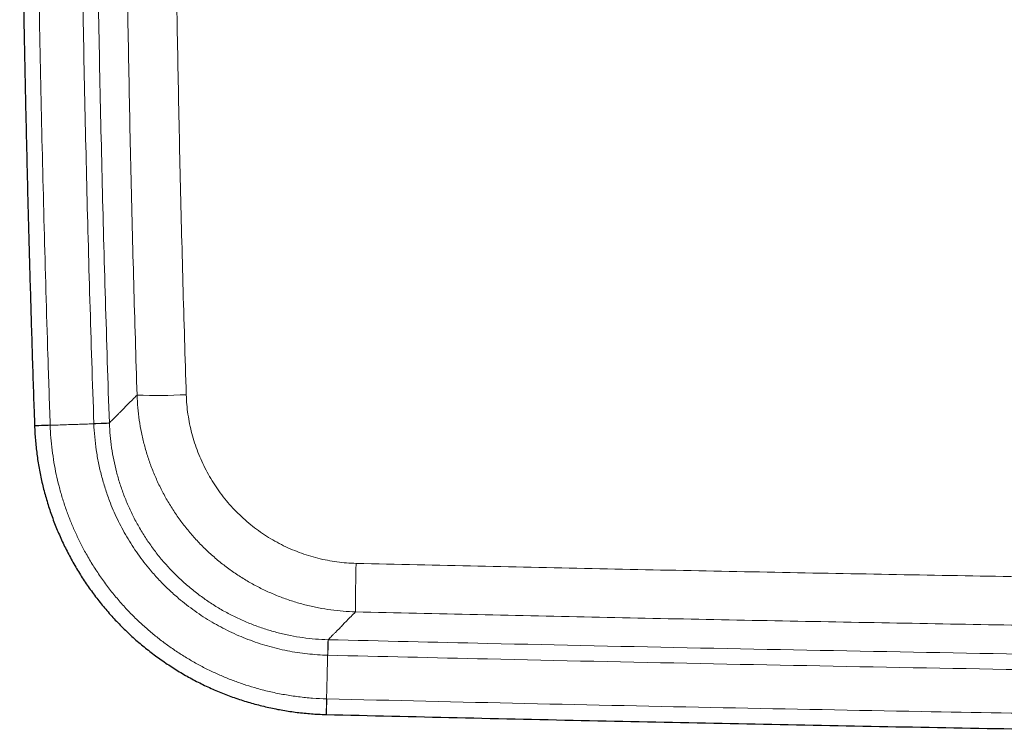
# Model space of a CAD drawing. Header units: millimetres. Extents: x 8 to 984, y 12 to 973.
# Tile 2 of 256: x 267 to 307, y 86 to 114. Entities that reach past the tile are written whole.
import ezdxf

# ---------------------------------------------------------------- set-up
doc = ezdxf.new("R2010")
doc.units = ezdxf.units.MM

msp = doc.modelspace()

# ---------------------------------------------------------------- linework, layer by layer
at = {"color": 7, "linetype": 'Continuous', "lineweight": 30}
for p, q in [((267.678, 98.027), (267.678, 98.016)), ((279.368, 86.447), (279.378, 86.447))]:
    msp.add_line(p, q, dxfattribs=at)
at = {"color": 252, "linetype": 'Continuous', "lineweight": 0}
for p, q in [((270.676, 98.121), (270.675, 98.131)), ((279.451, 89.446), (279.442, 89.446))]:
    msp.add_line(p, q, dxfattribs=at)
at = {"color": 252, "linetype": 'Continuous', "lineweight": 0, "flags": 128}
for points in [[(268.304, 98.049), (268.229, 98.046), (268.156, 98.043), (268.085, 98.041), (268.019, 98.039), (267.957, 98.037), (267.9, 98.035), (267.849, 98.033), (267.803, 98.031), (267.764, 98.03), (267.732, 98.029), (267.707, 98.028), (267.69, 98.027), (267.68, 98.027), (267.677, 98.027)], [(268.305, 98.039), (268.229, 98.036), (268.156, 98.033), (268.086, 98.031), (268.019, 98.028), (267.957, 98.026), (267.901, 98.024), (267.849, 98.022), (267.804, 98.021), (267.765, 98.019), (267.733, 98.018), (267.708, 98.017), (267.69, 98.017), (267.68, 98.016), (267.677, 98.016)], [(270.675, 98.131), (270.67, 98.131), (270.656, 98.13), (270.634, 98.129), (270.604, 98.128), (270.566, 98.127), (270.521, 98.126), (270.47, 98.124), (270.412, 98.122), (270.349, 98.12), (270.281, 98.117), (270.208, 98.115), (270.132, 98.112), (270.054, 98.109)], [(270.676, 98.121), (270.67, 98.121), (270.656, 98.121), (270.634, 98.12), (270.604, 98.119), (270.566, 98.117), (270.522, 98.116), (270.47, 98.114), (270.412, 98.112), (270.349, 98.109), (270.281, 98.107), (270.208, 98.104), (270.133, 98.102), (270.054, 98.099)], [(279.442, 89.446), (279.441, 89.44), (279.441, 89.426), (279.441, 89.404), (279.44, 89.374), (279.439, 89.337), (279.438, 89.292), (279.436, 89.24), (279.435, 89.183), (279.433, 89.119), (279.431, 89.051), (279.43, 88.978), (279.428, 88.903), (279.426, 88.824)], [(279.451, 89.446), (279.451, 89.44), (279.451, 89.426), (279.45, 89.404), (279.449, 89.374), (279.449, 89.336), (279.447, 89.292), (279.446, 89.24), (279.445, 89.182), (279.443, 89.119), (279.442, 89.051), (279.44, 88.978), (279.438, 88.902), (279.436, 88.824)], [(279.383, 87.074), (279.382, 86.998), (279.38, 86.925), (279.378, 86.855), (279.376, 86.789), (279.375, 86.727), (279.373, 86.67), (279.372, 86.618), (279.371, 86.573), (279.37, 86.534), (279.369, 86.502), (279.368, 86.477), (279.368, 86.459), (279.368, 86.449), (279.368, 86.447)], [(279.393, 87.074), (279.392, 86.998), (279.39, 86.925), (279.388, 86.855), (279.386, 86.788), (279.385, 86.727), (279.384, 86.67), (279.382, 86.618), (279.381, 86.573), (279.38, 86.534), (279.38, 86.502), (279.379, 86.477), (279.379, 86.459), (279.378, 86.449), (279.378, 86.446)]]:
    msp.add_lwpolyline(points, dxfattribs=at)
at = {"color": 252, "linetype": 'Continuous', "lineweight": 0}
for centre, radius, start, end in [((272.595, 121.609), 22.375, 267.926, 272.9775), ((336.67, 90.782), 56.127, 178.2418, 180.2257)]:
    msp.add_arc(centre, radius, start, end, dxfattribs=at)
at = {"color": 7, "linetype": 'Continuous', "lineweight": 30}
for points, knots in [([(267.699, 167.664), (267.691, 167.448), (267.652, 166.359), (267.588, 164.395), (267.507, 161.772), (267.434, 159.147), (267.368, 156.521), (267.308, 153.895), (267.255, 151.268), (267.21, 148.642), (267.171, 146.015), (267.139, 143.389), (267.114, 140.762), (267.096, 138.136), (267.085, 135.509), (267.08, 132.882), (267.083, 130.255), (267.092, 127.629), (267.109, 125.002), (267.132, 122.375), (267.162, 119.749), (267.199, 117.123), (267.243, 114.496), (267.294, 111.87), (267.352, 109.244), (267.416, 106.618), (267.488, 103.992), (267.566, 101.368), (267.63, 99.379), (267.669, 98.266), (267.678, 98.027)], [0, 0, 0, 0, 0.009283, 0.046945, 0.084632, 0.122336, 0.160052, 0.197769, 0.235481, 0.273194, 0.310907, 0.34862, 0.386333, 0.424047, 0.46176, 0.499473, 0.537186, 0.574897, 0.61261, 0.650323, 0.688035, 0.725747, 0.763459, 0.801171, 0.838883, 0.876596, 0.914309, 0.952023, 0.989686, 1, 1, 1, 1]), ([(267.677, 98.016), (267.681, 97.927), (267.689, 97.741), (267.709, 97.46), (267.736, 97.173), (267.77, 96.887), (267.811, 96.602), (267.858, 96.317), (267.913, 96.034), (267.974, 95.754), (268.041, 95.475), (268.115, 95.198), (268.196, 94.922), (268.284, 94.649), (268.378, 94.377), (268.478, 94.108), (268.585, 93.841), (268.699, 93.578), (268.819, 93.316), (268.945, 93.057), (269.078, 92.8), (269.217, 92.546), (269.362, 92.296), (269.512, 92.05), (269.668, 91.809), (269.829, 91.572), (269.996, 91.339), (270.168, 91.11), (270.346, 90.885), (270.53, 90.664), (270.72, 90.447), (270.914, 90.234), (271.114, 90.026), (271.319, 89.823), (271.528, 89.625), (271.742, 89.432), (271.96, 89.245), (272.182, 89.063), (272.408, 88.887), (272.639, 88.716), (272.874, 88.551), (273.113, 88.391), (273.356, 88.236), (273.603, 88.087), (273.853, 87.945), (274.106, 87.808), (274.363, 87.678), (274.621, 87.554), (274.883, 87.437), (275.147, 87.326), (275.414, 87.221), (275.684, 87.123), (275.958, 87.03), (276.234, 86.944), (276.512, 86.865), (276.792, 86.792), (277.072, 86.726), (277.353, 86.667), (277.635, 86.615), (277.917, 86.57), (278.201, 86.532), (278.488, 86.5), (278.774, 86.475), (279.061, 86.457), (279.259, 86.448), (279.361, 86.447), (279.368, 86.447)], [0, 0, 0, 0, 0.014815, 0.030691, 0.046657, 0.062539, 0.07843, 0.094366, 0.110288, 0.126131, 0.141893, 0.157748, 0.173592, 0.189439, 0.205298, 0.221211, 0.237005, 0.252831, 0.268716, 0.284645, 0.3006, 0.316565, 0.332517, 0.348439, 0.364315, 0.380128, 0.395863, 0.411672, 0.427532, 0.443417, 0.459318, 0.475231, 0.491149, 0.507062, 0.522964, 0.538849, 0.554711, 0.570541, 0.586335, 0.602168, 0.618032, 0.633919, 0.64982, 0.665726, 0.681624, 0.697506, 0.713362, 0.729183, 0.744988, 0.760752, 0.776592, 0.79249, 0.80843, 0.824393, 0.84036, 0.856308, 0.872218, 0.888074, 0.903853, 0.919576, 0.935456, 0.951339, 0.967221, 0.9831, 0.998973, 1, 1, 1, 1]), ([(279.378, 86.446), (281.125, 86.405), (284.641, 86.321), (289.927, 86.204), (295.238, 86.093), (300.551, 85.989), (305.865, 85.891), (311.179, 85.801), (315.281, 85.735), (317.611, 85.702), (318.169, 85.694)], [0, 0, 0, 0, 0.1350869, 0.271947, 0.4088641, 0.5458239, 0.6828116, 0.8198127, 0.956809, 1, 1, 1, 1])]:
    msp.add_open_spline(points, degree=3, knots=knots, dxfattribs=at)
at = {"color": 252, "linetype": 'Continuous', "lineweight": 0}
for points, knots in [([(268.304, 98.049), (268.273, 98.983), (268.184, 101.624), (268.058, 105.971), (267.935, 111.089), (267.838, 116.208), (267.767, 121.327), (267.729, 125.806), (267.711, 129.646), (267.707, 133.045), (267.715, 136.644), (267.738, 140.442), (267.775, 144.24), (267.827, 148.037), (267.893, 151.835), (267.975, 155.701), (268.074, 159.635), (268.189, 163.639), (268.28, 166.307), (268.325, 167.642)], [0, 0, 0, 0, 0.040319, 0.113868, 0.187419, 0.260971, 0.334522, 0.408071, 0.454035, 0.5, 0.554568, 0.609136, 0.663705, 0.718266, 0.772827, 0.827388, 0.884925, 0.942463, 1, 1, 1, 1]), ([(270.075, 167.58), (270.038, 166.514), (269.965, 164.383), (269.85, 160.547), (269.732, 156.07), (269.625, 150.953), (269.544, 145.836), (269.488, 140.719), (269.461, 135.885), (269.457, 131.336), (269.471, 127.072), (269.505, 122.582), (269.563, 117.867), (269.648, 112.927), (269.758, 107.987), (269.89, 103.048), (269.999, 99.756), (270.054, 98.109)], [0, 0, 0, 0, 0.04603, 0.09206, 0.165714, 0.239369, 0.313025, 0.386681, 0.460335, 0.521709, 0.583084, 0.644458, 0.715565, 0.786674, 0.857783, 0.928892, 1, 1, 1, 1]), ([(270.675, 98.131), (270.621, 99.776), (270.512, 103.066), (270.38, 108.002), (270.27, 112.939), (270.185, 117.876), (270.128, 122.588), (270.093, 127.075), (270.079, 131.337), (270.083, 135.883), (270.111, 140.713), (270.166, 145.828), (270.247, 150.942), (270.354, 156.055), (270.472, 160.529), (270.587, 164.363), (270.66, 166.493), (270.697, 167.558)], [0, 0, 0, 0, 0.071108, 0.142216, 0.213326, 0.284435, 0.355542, 0.416916, 0.478291, 0.539665, 0.613319, 0.686975, 0.760631, 0.834286, 0.907941, 0.95397, 1, 1, 1, 1]), ([(271.893, 166.353), (271.843, 164.863), (271.742, 161.884), (271.616, 157.414), (271.509, 152.943), (271.422, 148.472), (271.355, 144.001), (271.307, 139.53), (271.28, 135.058), (271.273, 130.587), (271.285, 126.115), (271.318, 121.641), (271.371, 117.164), (271.444, 112.684), (271.537, 108.205), (271.648, 103.726), (271.74, 100.741), (271.786, 99.248)], [0, 0, 0, 0, 0.066621, 0.133243, 0.199866, 0.266488, 0.333109, 0.399731, 0.466353, 0.532975, 0.599597, 0.666219, 0.732974, 0.799731, 0.866488, 0.933244, 1, 1, 1, 1]), ([(273.758, 99.263), (273.712, 100.75), (273.621, 103.725), (273.51, 108.186), (273.417, 112.649), (273.344, 117.112), (273.291, 121.575), (273.259, 126.038), (273.246, 130.501), (273.253, 134.965), (273.28, 139.429), (273.327, 143.895), (273.394, 148.364), (273.481, 152.836), (273.588, 157.307), (273.714, 161.778), (273.815, 164.759), (273.865, 166.249)], [0, 0, 0, 0, 0.066621, 0.133243, 0.199866, 0.266488, 0.333109, 0.399731, 0.466353, 0.532975, 0.599597, 0.666219, 0.732974, 0.799731, 0.866488, 0.933244, 1, 1, 1, 1]), ([(271.786, 99.248), (271.723, 99.185), (271.598, 99.059), (271.43, 98.89), (271.275, 98.734), (271.145, 98.603), (271.035, 98.493), (270.943, 98.4), (270.861, 98.317), (270.789, 98.245), (270.726, 98.182), (270.692, 98.148), (270.675, 98.131)], [0, 0, 0, 0, 0.112806, 0.225612, 0.338436, 0.451261, 0.542706, 0.634151, 0.725596, 0.817064, 0.908532, 1, 1, 1, 1]), ([(271.786, 99.248), (271.794, 99.08), (271.811, 98.744), (271.872, 98.242), (271.959, 97.743), (272.074, 97.25), (272.216, 96.765), (272.385, 96.289), (272.581, 95.823), (272.803, 95.369), (273.051, 94.927), (273.323, 94.499), (273.618, 94.088), (273.935, 93.695), (274.273, 93.322), (274.633, 92.968), (275.012, 92.634), (275.409, 92.321), (275.822, 92.032), (276.25, 91.767), (276.691, 91.527), (277.147, 91.313), (277.614, 91.123), (278.09, 90.96), (278.575, 90.824), (279.063, 90.715), (279.555, 90.636), (280.048, 90.581), (280.379, 90.568), (280.544, 90.561)], [0, 0, 0, 0, 0.0370696, 0.0742557, 0.1115004, 0.1487456, 0.1859305, 0.2229995, 0.2600996, 0.2973172, 0.3345945, 0.3718715, 0.4090887, 0.4461885, 0.4831664, 0.5202608, 0.5574141, 0.5945675, 0.6316622, 0.6686396, 0.7055309, 0.7425374, 0.7796023, 0.8166682, 0.8536751, 0.8905662, 0.927035, 0.9635314, 1, 1, 1, 1]), ([(280.57, 92.504), (280.441, 92.509), (280.184, 92.52), (279.8, 92.562), (279.417, 92.623), (279.037, 92.708), (278.66, 92.813), (278.289, 92.94), (277.925, 93.087), (277.571, 93.254), (277.227, 93.441), (276.894, 93.647), (276.573, 93.872), (276.264, 94.115), (275.969, 94.374), (275.69, 94.65), (275.426, 94.94), (275.18, 95.246), (274.95, 95.566), (274.739, 95.899), (274.547, 96.243), (274.374, 96.597), (274.222, 96.959), (274.09, 97.33), (273.98, 97.708), (273.891, 98.092), (273.824, 98.48), (273.777, 98.871), (273.764, 99.133), (273.758, 99.263)], [0, 0, 0, 0, 0.036479, 0.072986, 0.109465, 0.146351, 0.183352, 0.220413, 0.257472, 0.294473, 0.331359, 0.368322, 0.405401, 0.442541, 0.47968, 0.51676, 0.553723, 0.590818, 0.62803, 0.665303, 0.702576, 0.739789, 0.776885, 0.813973, 0.851177, 0.888441, 0.925705, 0.962911, 1, 1, 1, 1]), ([(268.305, 98.039), (268.305, 98.039), (268.305, 98.042), (268.304, 98.045), (268.304, 98.049)], [0, 0, 0, 0, 0.005944, 1, 1, 1, 1]), ([(268.305, 98.039), (268.412, 98.042), (268.627, 98.05), (268.956, 98.061), (269.262, 98.072), (269.545, 98.081), (269.802, 98.09), (269.97, 98.096), (270.054, 98.099)], [0, 0, 0, 0, 0.185941, 0.372919, 0.560305, 0.707425, 0.854089, 1, 1, 1, 1]), ([(279.383, 87.074), (279.383, 87.074), (279.196, 87.074), (278.82, 87.1), (278.259, 87.153), (277.701, 87.238), (277.148, 87.349), (276.631, 87.48), (276.15, 87.625), (275.704, 87.781), (275.265, 87.955), (274.829, 88.148), (274.398, 88.362), (273.973, 88.597), (273.557, 88.849), (273.154, 89.118), (272.763, 89.404), (272.385, 89.705), (272.021, 90.023), (271.656, 90.368), (271.293, 90.745), (270.936, 91.154), (270.597, 91.579), (270.28, 92.02), (269.984, 92.476), (269.722, 92.924), (269.491, 93.363), (269.289, 93.79), (269.105, 94.226), (268.937, 94.672), (268.787, 95.13), (268.655, 95.598), (268.543, 96.072), (268.452, 96.554), (268.379, 97.044), (268.332, 97.54), (268.305, 97.872), (268.305, 98.038), (268.305, 98.039)], [0, 0, 0, 0, 0.000003, 0.032791, 0.065638, 0.098506, 0.131354, 0.164142, 0.191621, 0.219125, 0.246629, 0.274109, 0.302385, 0.330687, 0.358989, 0.387266, 0.415388, 0.443536, 0.471684, 0.499806, 0.531357, 0.56298, 0.59464, 0.626299, 0.657922, 0.689473, 0.716981, 0.744513, 0.772045, 0.799554, 0.82786, 0.856193, 0.884525, 0.912831, 0.941881, 0.970946, 0.999997, 1, 1, 1, 1]), ([(270.054, 98.109), (270.054, 98.106), (270.054, 98.102), (270.054, 98.099), (270.054, 98.099)], [0, 0, 0, 0, 0.994338, 1, 1, 1, 1]), ([(270.054, 98.099), (270.054, 98.099), (270.054, 97.924), (270.086, 97.574), (270.145, 97.05), (270.238, 96.53), (270.357, 96.016), (270.503, 95.51), (270.662, 95.052), (270.828, 94.642), (270.994, 94.278), (271.175, 93.921), (271.372, 93.569), (271.585, 93.221), (271.816, 92.88), (272.062, 92.549), (272.346, 92.198), (272.675, 91.83), (273.052, 91.453), (273.419, 91.124), (273.77, 90.84), (274.1, 90.594), (274.441, 90.363), (274.788, 90.149), (275.14, 89.952), (275.497, 89.771), (275.861, 89.604), (276.235, 89.452), (276.618, 89.315), (277.011, 89.193), (277.409, 89.087), (277.809, 89), (278.211, 88.93), (278.614, 88.876), (279.019, 88.842), (279.29, 88.824), (279.426, 88.824), (279.426, 88.824)], [0, 0, 0, 0, 0.000004, 0.036189, 0.072479, 0.108827, 0.145178, 0.181478, 0.21767, 0.245194, 0.272742, 0.300294, 0.327822, 0.356159, 0.384524, 0.412889, 0.441228, 0.477922, 0.514644, 0.551337, 0.579654, 0.607997, 0.636339, 0.664654, 0.692171, 0.719711, 0.747248, 0.774761, 0.803068, 0.8314, 0.85973, 0.888034, 0.916013, 0.944016, 0.972018, 0.999996, 1, 1, 1, 1]), ([(279.442, 89.446), (279.273, 89.453), (278.935, 89.467), (278.43, 89.524), (277.931, 89.607), (277.437, 89.719), (276.951, 89.859), (276.472, 90.026), (276.003, 90.219), (275.547, 90.437), (275.104, 90.681), (274.676, 90.949), (274.264, 91.242), (273.867, 91.558), (273.489, 91.895), (273.13, 92.252), (272.793, 92.628), (272.478, 93.024), (272.185, 93.437), (271.916, 93.866), (271.67, 94.31), (271.45, 94.766), (271.258, 95.229), (271.094, 95.698), (270.957, 96.172), (270.846, 96.653), (270.761, 97.14), (270.701, 97.629), (270.684, 97.957), (270.676, 98.121)], [0, 0, 0, 0, 0.0373233, 0.0746765, 0.112, 0.1491308, 0.1863791, 0.2236867, 0.2609944, 0.2982424, 0.3353736, 0.372505, 0.4097534, 0.4470613, 0.4843696, 0.5216178, 0.5587495, 0.5958972, 0.6331624, 0.6704873, 0.7078123, 0.7450777, 0.7822256, 0.8184307, 0.8547441, 0.8911126, 0.9274812, 0.9637947, 1, 1, 1, 1]), ([(280.57, 92.504), (283.825, 92.431), (290.334, 92.284), (300.099, 92.092), (309.864, 91.921), (318.974, 91.782), (324.828, 91.709), (327.427, 91.677)], [0, 0, 0, 0, 0.2084073, 0.4168154, 0.6252238, 0.833632, 1, 1, 1, 1]), ([(279.451, 89.446), (279.468, 89.463), (279.501, 89.496), (279.563, 89.56), (279.634, 89.633), (279.716, 89.716), (279.807, 89.809), (279.915, 89.919), (280.043, 90.05), (280.195, 90.205), (280.36, 90.374), (280.483, 90.499), (280.544, 90.561)], [0, 0, 0, 0, 0.0917588, 0.1835179, 0.2752757, 0.3670561, 0.4588383, 0.5506185, 0.6629548, 0.7752903, 0.887645, 1, 1, 1, 1]), ([(327.94, 89.727), (325.186, 89.761), (319.17, 89.835), (309.894, 89.977), (300.11, 90.148), (290.327, 90.34), (283.805, 90.488), (280.544, 90.561)], [0, 0, 0, 0, 0.174298, 0.380723, 0.587149, 0.793575, 1, 1, 1, 1]), ([(325.542, 88.594), (323.684, 88.618), (318.982, 88.678), (311.437, 88.795), (302.907, 88.943), (294.377, 89.11), (286.559, 89.277), (281.583, 89.395), (279.451, 89.446)], [0, 0, 0, 0, 0.120937, 0.306003, 0.491069, 0.676135, 0.861201, 1, 1, 1, 1]), ([(279.383, 87.074), (279.386, 87.181), (279.391, 87.397), (279.399, 87.725), (279.407, 88.032), (279.413, 88.315), (279.42, 88.571), (279.424, 88.74), (279.426, 88.824)], [0, 0, 0, 0, 0.18594, 0.372917, 0.560305, 0.707424, 0.85409, 1, 1, 1, 1]), ([(279.426, 88.824), (279.426, 88.824), (279.429, 88.824), (279.433, 88.824), (279.436, 88.824)], [0, 0, 0, 0, 0.005704, 1, 1, 1, 1]), ([(279.436, 88.824), (281.569, 88.773), (286.545, 88.655), (294.365, 88.487), (302.896, 88.321), (311.427, 88.174), (318.322, 88.066), (322.373, 88.013), (323.58, 87.998)], [0, 0, 0, 0, 0.144942, 0.338198, 0.531455, 0.724712, 0.917969, 1, 1, 1, 1]), ([(279.393, 87.074), (279.39, 87.074), (279.387, 87.074), (279.383, 87.074), (279.383, 87.074)], [0, 0, 0, 0, 0.993954, 1, 1, 1, 1]), ([(319.344, 86.305), (318.237, 86.321), (314.998, 86.367), (309.625, 86.454), (302.711, 86.575), (295.282, 86.718), (287.337, 86.886), (282.041, 87.011), (279.393, 87.074)], [0, 0, 0, 0, 0.08308, 0.243248, 0.403416, 0.602277, 0.801139, 1, 1, 1, 1])]:
    msp.add_open_spline(points, degree=3, knots=knots, dxfattribs=at)

doc.saveas('drawing.dxf')
